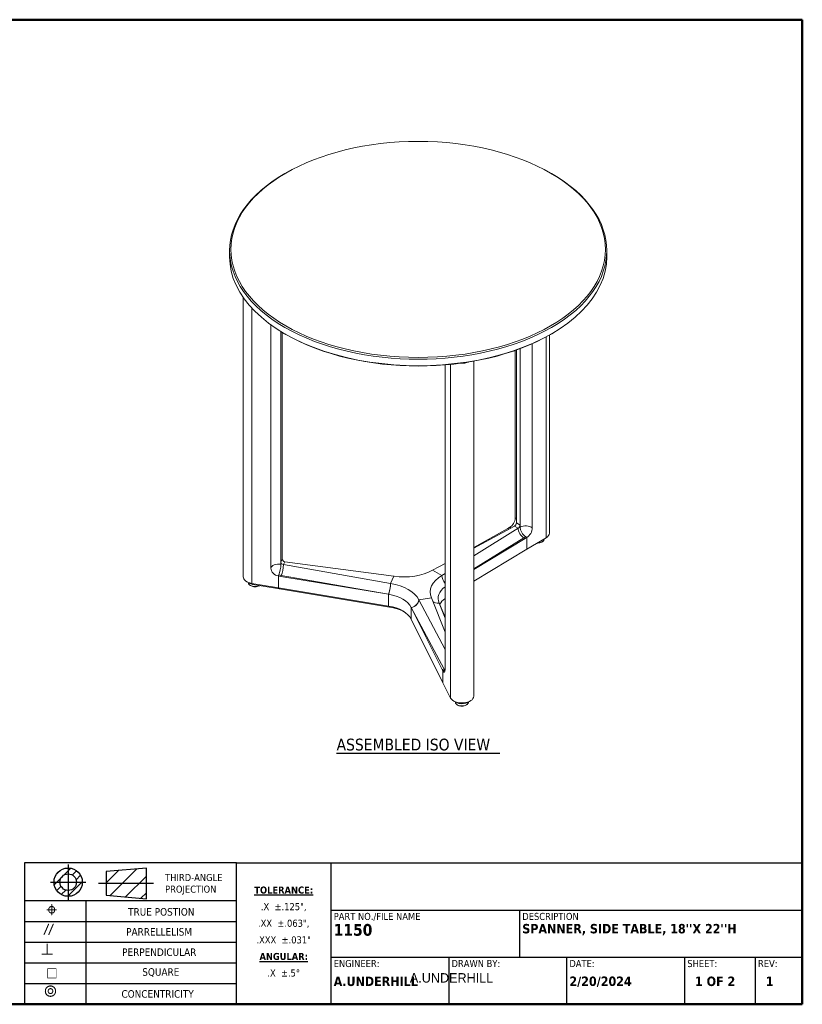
# Model space of a CAD drawing. Header units: inches. Extents: x 1.2 to 100.8, y 2.1 to 64.8.
# Tile 3 of 3: x 51 to 100.8, y 2.1 to 64.8. Entities that reach past the tile are written whole.
import ezdxf
from ezdxf.enums import TextEntityAlignment as Align

# ---------------------------------------------------------------- set-up
doc = ezdxf.new("R2018")
doc.units = ezdxf.units.IN
doc.header["$LTSCALE"] = 6
doc.header["$MEASUREMENT"] = 0
doc.linetypes.add('DASHED', pattern=[0.2067, 0.1654, -0.0413])
for name, color, linetype, lineweight in [('Border (ANSI)', 7, 'Continuous', 50), ('Hatch (ANSI)', 7, 'Continuous', 13), ('Symbol (ANSI)', 7, 'Continuous', 13), ('Title (ANSI)', 7, 'Continuous', 25), ('Visible (ANSI)', 7, 'Continuous', 13), ('Visible Narrow (ANSI)', 7, 'Continuous', 13)]:
    doc.layers.add(name, color=color, linetype=linetype, lineweight=lineweight)
doc.styles.add('Label Text (ANSI)', font='tahoma.ttf')
doc.styles.add('Note Text (ANSI)', font='tahoma.ttf')
doc.styles.add('Text Style53', font='tahomabd.ttf')
doc.styles.add('Text Style70', font='tahoma.ttf')

# ---------------------------------------------------------------- blocks, each defined once
blk = doc.blocks.new('Borders GILMORE BOARDER')
at = {"layer": 'Border (ANSI)'}
for p, q in [((0.2, 10.8), (16.8, 10.8)), ((0.2, 0.35), (0.2, 10.8)), ((16.8, 10.8), (16.8, 0.35)), ((16.8, 0.35), (0.2, 0.35))]:
    blk.add_line(p, q, dxfattribs=at)
blk = doc.blocks.new('Title Blocks 2020 CUMBERLAND VENDOR TITLE BLOCK')
at = {"layer": 'Hatch (ANSI)'}
h = blk.add_hatch(dxfattribs=at)
h.set_pattern_fill('ANSI31', color=256, scale=0.5, style=0)
edge = h.paths.add_edge_path(flags=0)
edge.add_arc((8.714, 1.757), 0.0875, 0, 360)
edge = h.paths.add_edge_path()
edge.add_arc((8.714, 1.757), 0.15, 0, 360)
h = blk.add_hatch(dxfattribs=at)
h.set_pattern_fill('ANSI31', color=256, style=0)
h.paths.add_polyline_path([(9.543, 1.581), (9.543, 1.906), (9.118, 1.869), (9.118, 1.619)])
at = {"layer": 'Title (ANSI)'}
for p, q in [((10.5, 1.961), (8.25, 1.961)), ((8.25, 1.961), (8.25, 0.461)), ((8.714, 1.944), (8.714, 1.569)), ((9.543, 1.906), (9.118, 1.869)), ((9.543, 1.581), (9.543, 1.906)), ((10.5, 1.961), (16.5, 1.961)), ((10.5, 0.461), (10.5, 1.961)), ((11.5, 1.961), (11.5, 0.461)), ((11.5, 1.961), (11.5, 0.461)), ((16.5, 0.461), (16.5, 1.961)), ((9.118, 1.869), (9.118, 1.619)), ((8.527, 1.757), (8.902, 1.757)), ((9.118, 1.619), (9.543, 1.581)), ((8.25, 1.561), (10.5, 1.561)), ((8.9, 1.561), (8.9, 0.461)), ((11.5, 1.461), (16.5, 1.461)), ((13.5, 1.461), (13.5, 0.961)), ((8.25, 1.341), (10.5, 1.341)), ((8.25, 1.121), (10.5, 1.121)), ((11.5, 0.961), (16.5, 0.961)), ((12.75, 0.961), (12.75, 0.461)), ((14, 0.961), (14, 0.461)), ((15.25, 0.961), (15.25, 0.461)), ((16, 0.961), (16, 0.461)), ((8.25, 0.901), (10.5, 0.901)), ((8.25, 0.681), (10.5, 0.681)), ((8.25, 0.461), (10.5, 0.461)), ((11.5, 0.461), (10.5, 0.461)), ((11.5, 0.461), (16.5, 0.461))]:
    blk.add_line(p, q, dxfattribs=at)
at = {"layer": 'Title (ANSI)', "linetype": 'DASHED', "ltscale": 0.935724}
blk.add_line((9.618, 1.744), (9.037, 1.744), dxfattribs=at)
at = {"layer": 'Title (ANSI)'}
for radius in [0.15, 0.0875]:
    blk.add_circle((8.714, 1.757), radius, dxfattribs=at)
for s, insert, char_height, attachment_point, line_spacing_factor, style in [('\\fTahoma|b0|i0;{\\H0.0750;THIRD-ANGLE\\P}\\fTahoma|b0|i0;{\\H0.0750;PROJECTION}', (9.742, 1.844), 0.075, 1, 0.987884, 'Note Text (ANSI)'), ('\\pxsm1.41;\\fTahoma|b1|i0;{\\H0.0750;\\LTOLERANCE:\\P}\\l\\fTahoma|b0|i0;{\\H0.0750;.X  ±.125",\\P}\\fTahoma|b0|i0;{\\H0.0750;.XX  ±.063",\\P}\\fTahoma|b0|i0;{\\H0.0750;.XXX  ±.031"\\P}\\fTahoma|b1|i0;{\\H0.0747;\\LANGULAR:\\P}\\l\\fTahoma|b0|i0;{\\H0.0747;.X  ±.5°}', (11, 1.711), 0.12, 2, 1.21801, 'Note Text (ANSI)'), ('\\pxsm1.41;\\fTahoma|b0|i0;{\\H0.0750;ENGINEER:\\P}\\fTahoma|b1|i0;{\\H0.1000;A.UNDERHILL}', (11.53, 0.931), 0.12, 1, 1.166952, 'Note Text (ANSI)'), ('\\pxsm1.41;\\fTahoma|b0|i0;{\\H0.0747;DATE:}\\fTahoma|b1|i0;{\\H0.0747;\\P}\\fTahoma|b1|i0;{\\H0.1000;2/20/2024}\\fTahoma|b1|i0;{\\H0.0747;\\P}\\fTahoma|b1|i0;{\\H0.0747;   \\P}\\fTahoma|b1|i0;{\\H0.0747;   \\P}', (14.03, 0.931), 0.12, 1, 1.091679, 'Note Text (ANSI)'), ('\\pxsm1.41;\\fTahoma|b0|i0;{\\H0.0750;SHEET:\\P}\\fTahoma|b1|i0;{\\H0.1000;  1 OF 2}', (15.28, 0.931), 0.18, 1, 1.046233, 'Label Text (ANSI)'), ('\\pxsm1.41;\\fTahoma|b0|i0;{\\H0.0750;REV:\\P}\\fTahoma|b1|i0;{\\H0.1000;  1}', (16.03, 0.931), 0.12, 1, 1.166952, 'Note Text (ANSI)')]:
    blk.add_mtext(s, dxfattribs=dict(at, insert=insert, char_height=char_height, attachment_point=attachment_point, line_spacing_factor=line_spacing_factor, style=style))
at = {"layer": 'Title (ANSI)', "insert": (8.477, 1.532), "char_height": 0.12, "width": 0.59545, "attachment_point": 1, "style": 'Note Text (ANSI)'}
blk.add_mtext('\\fAIGDT|b0|i0;{\\H0.1200;j}', dxfattribs=at)
at = {"layer": 'Title (ANSI)', "attachment_point": 1, "style": 'Note Text (ANSI)'}
for s, insert, char_height in [('\\fTahoma|b0|i0;{\\H0.0800;TRUE POSTION}', (9.35, 1.482), 0.08), ('\\fAIGDT|b0|i0;{\\H0.1200;f}', (8.446, 1.323), 0.12), ('\\fTahoma|b0|i0;{\\H0.0800;PARRELLELISM}', (9.329, 1.27), 0.08), ('\\fAIGDT|b0|i0;{\\H0.1200;b}', (8.426, 1.107), 0.12), ('\\fTahoma|b0|i0;{\\H0.0800;PERPENDICULAR }', (9.286, 1.054), 0.08), ('\\fTahoma|b0|i0;{\\H0.0800;SQUARE}', (9.5, 0.844), 0.08), ('\\fTahoma|b0|i0;{\\H0.0750;DRAWN BY:}', (12.78, 0.931), 0.075), ('\\fAIGDT|b0|i0;{\\H0.1200;o}', (8.493, 0.857), 0.12), ('\\fAIGDT|b0|i0;{\\H0.1200;r}', (8.459, 0.667), 0.12), ('\\fTahoma|b0|i0;{\\H0.0800;CONCENTRICITY}', (9.279, 0.611), 0.08)]:
    blk.add_mtext(s, dxfattribs=dict(at, insert=insert, char_height=char_height))
at = {"layer": 'Title (ANSI)', "color": 1, "true_color": 0xff0000, "insert": (0.5, 1.437), "char_height": 0.08, "attachment_point": 1, "line_spacing_factor": 0.987884, "style": 'Note Text (ANSI)'}
blk.add_mtext("\\fTahoma|b0|i0;{\\H0.0800;THIS DRAWING IS THE CONFIDENTIAL AND PRORIETARY INFORMATION OF CUMBERLAND CORPORATION, AND OR IT'S OPERATING COMPANIES.\\P}\\fTahoma|b0|i0;{\\H0.0800;IT IS SUBMITTED TO RETURN UPON REQUEST AND UPON THE ESPRESSED CONDITION THAT THE INFORMATION CONTAINED HEREIN\\P}\\fTahoma|b0|i0;{\\H0.0800;WILL BE HELD IN CONFIDENCE AND WILL BE USED SOLEY FOR THE BENEFIT OF THE OWNERS. CUSTOMERS RESPONSIBLE FOR VERIFYING\\P}\\fTahoma|b0|i0;{\\H0.0800;ALL ENTERWAYS, STAIRWELLS, ELEVATOR SHAFTS, ETC. FOR CLEARANCE, DELIVERY AND ISTALLATION. LEAD TIME BEGINS WHEN ORIGINATOR\\P}\\fTahoma|b0|i0;{\\H0.0800;RECEIVES FINAL PRINT APPROVAL DRAWING; CHANGES MADE POST APPROVEL AFFECT LEAD TIME START DATE}", dxfattribs=at)
at = {"layer": 'Title (ANSI)', "char_height": 0.18, "attachment_point": 1, "style": 'Label Text (ANSI)'}
for s, insert, width, line_spacing_factor in [('\\pxsm0.94;\\fTahoma|b0|i0;{\\H0.0750;PART NO./FILE NAME\\P}\\fTahoma|b1|i0;{\\H0.1250;1150}\\fTahoma|b0|i0;{\\H0.0750;\\P}\\fTahoma|b0|i0;{\\H0.0750;    \\P}', (11.53, 1.431), 1.95799, 0.726385), ("\\pxsm0.94;\\fTahoma|b0|i0;{\\H0.0750;DESCRIPTION\\P}\\fTahoma|b1|i0;{\\H0.1000;SPANNER, SIDE TABLE, 18''X 22''H}\\fTahoma|b1|i0;{\\H0.0747;\\P}\\fTahoma|b0|i0;{\\H0.0750;\\P}", (13.53, 1.431), 2.94996, 0.745171)]:
    blk.add_mtext(s, dxfattribs=dict(at, insert=insert, width=width, line_spacing_factor=line_spacing_factor))
at = {"layer": 'Title (ANSI)', "style": 'Text Style53'}
blk.add_attdef('<DRAWN_BY:>', text='', height=0.1, dxfattribs=at).set_placement((12.78, 0.741), align=Align.MIDDLE_CENTER)

msp = doc.modelspace()

# ---------------------------------------------------------------- linework, layer by layer
at = {"layer": 'Symbol (ANSI)', "lineweight": 30}
msp.add_line((71.16734, 18.09882), (81.54943, 18.09882), dxfattribs=at)
at = {"layer": 'Visible (ANSI)'}
for p, q in [((67.93203, 55.03565), (67.8731, 55.00163)), ((84.78474, 55.03565), (84.84367, 55.00163)), ((64.35838, 49.6944), (64.35838, 50.10265)), ((88.35838, 49.6944), (88.35838, 50.10265)), ((65.22146, 29.3239), (65.22146, 47.11442)), ((66.98279, 29.86388), (66.98279, 45.37012)), ((67.62192, 44.94487), (67.62192, 30.26174)), ((67.70819, 30.44763), (67.70819, 44.89253)), ((67.93203, 44.7614), (67.8731, 44.79542)), ((84.71214, 32.10707), (84.71214, 44.71985)), ((84.78474, 44.7614), (84.84367, 44.79542)), ((83.6204, 44.17139), (83.6204, 32.43773)), ((82.5314, 33.06647), (82.5314, 43.74133)), ((82.60449, 43.7671), (82.60449, 32.7521)), ((82.8402, 32.61602), (82.8402, 43.85306)), ((78.07336, 42.78449), (78.07336, 23.46074)), ((79.89155, 21.72015), (79.89155, 43.05563)), ((82.8402, 32.61602), (82.60449, 32.7521)), ((82.48664, 32.54798), (79.89155, 31.15133)), ((79.89155, 30.65861), (82.72235, 32.41189)), ((79.89155, 31.18977), (82.05989, 32.39492)), ((83.16434, 31.75726), (79.89155, 29.79441)), ((83.27247, 31.83932), (83.27247, 31.07366)), ((83.27247, 31.82206), (83.27247, 31.07366)), ((84.50084, 31.80579), (83.27247, 31.07366)), ((84.37881, 31.73306), (84.37881, 31.73284)), ((83.27247, 31.07366), (79.89155, 29.04596)), ((67.70819, 30.44763), (67.62192, 30.26174)), ((67.7829, 30.10075), (74.59688, 28.8972)), ((74.81256, 29.36193), (67.86918, 30.28665)), ((78.07336, 30.1728), (77.27432, 29.74277)), ((77.70738, 29.97583), (78.07336, 30.17924)), ((77.27432, 29.74277), (77.86358, 29.40256)), ((77.86358, 29.40256), (77.27432, 29.74277)), ((77.86358, 29.40256), (78.07336, 29.53249)), ((65.61791, 28.91565), (65.44113, 29.01771)), ((65.5548, 28.95209), (65.5548, 28.94967)), ((67.46369, 28.62803), (65.76584, 28.90748)), ((65.83438, 28.84216), (67.5284, 28.56334)), ((67.46369, 28.62803), (67.46369, 29.3937)), ((67.46369, 28.62803), (67.46369, 29.37643)), ((74.46747, 28.21011), (67.6135, 29.35154)), ((74.59688, 28.8972), (74.81256, 29.36193)), ((74.81256, 29.36193), (74.59688, 28.8972)), ((74.82055, 29.36069), (74.81256, 29.36193)), ((77.85773, 29.39918), (77.86358, 29.40256)), ((74.46747, 27.46166), (67.46369, 28.62803)), ((67.46369, 28.62803), (67.52841, 28.56335)), ((67.5284, 28.56334), (67.46369, 28.62803)), ((67.52841, 28.56335), (67.5284, 28.56334)), ((67.52841, 28.56335), (74.53217, 27.39698)), ((74.46747, 28.21011), (74.46747, 27.46166)), ((74.46747, 28.21011), (74.46747, 27.46166)), ((76.39687, 27.86135), (76.39901, 27.85674)), ((77.20395, 27.98126), (76.39901, 27.85674)), ((76.39901, 27.85674), (77.20395, 27.98126)), ((76.39901, 27.85674), (78.07336, 24.69694)), ((78.07336, 25.80522), (77.20395, 27.98126)), ((77.68691, 27.64773), (78.07336, 26.74683)), ((75.91605, 27.37377), (75.91605, 26.62532)), ((77.89305, 23.41663), (75.91605, 27.37377)), ((75.91605, 26.62532), (75.91605, 27.37377)), ((77.93627, 22.58168), (75.91605, 26.62532)), ((77.93627, 23.34735), (77.93627, 22.58168)), ((77.93627, 23.33009), (77.93627, 22.58168)), ((78.42029, 21.60143), (77.93627, 22.58168)), ((78.788, 21.3119), (78.61122, 21.41396)), ((78.72489, 21.34834), (78.72489, 21.34592)), ((79.49511, 21.3119), (79.67188, 21.41396)), ((79.55822, 21.34834), (79.55822, 21.34592))]:
    msp.add_line(p, q, dxfattribs=at)
msp.add_ellipse((76.35838, 50.17069), major_axis=(-11.91667, 0), ratio=0.57735027, dxfattribs=at)
for centre, major_axis, ratio, start_param, end_param in [((76.35838, 50.10265), (-12, 0), 0.57735027, 5.49778714, 10.21017612), ((76.35838, 49.6944), (12, 0), 0.57735027, 3.14159265, 6.28318531), ((76.35838, 49.62636), (11.91667, 0), 0.57735027, 3.92699082, 5.49778714), ((77.93627, 43.06214), (0.08121, -0.49342), 0.2238486, 0.93678334, 1.0164306), ((79.14155, 43.35731), (0.75, 0), 0.57735027, 4.61339713, 5.3132101), ((82.17222, 32.86559), (0.25602, 0.42955), 0.58646476, 3.97652757, 5.50587182), ((82.48664, 32.68406), (-0.08333, -0.14434), 0.57735027, 0.78539816, 2.35619449), ((82.72235, 32.54798), (0.08333, 0.14434), 0.57735027, 3.92699082, 5.49778714), ((83.08188, 32.21147), (-0.25637, 0.42913), 0.58739561, 0.77694423, 2.34774056), ((83.27247, 32.23036), (-0.24409, -0.43645), 0.56808956, 0.77756676, 2.34836308), ((83.96214, 32.10707), (0.75, 0), 0.57735027, 5.51370121, 6.28318531), ((67.7829, 30.23684), (-0.15118, 0.07016), 0.78867513, 0.35087941, 1.92167574), ((67.6451, 29.8234), (0.08163, 0.49321), 0.22509849, 3.77558435, 5.34638067), ((67.86918, 30.42273), (-0.15118, 0.07016), 0.78867513, 0.35087941, 1.92167574), ((67.46369, 29.78473), (-0.44838, 0.2214), 0.78521237, 0.36987308, 1.94066941), ((75.45413, 30.82215), (-2.60933, 0), 0.57735027, 1.32554096, 2.34282056), ((76.92077, 29.94689), (0.25, -0.43301), 0.57735027, 0.78528898, 0.78539816), ((65.97146, 29.3239), (-0.75, 0), 0.57735027, 0, 1.29308287), ((65.97146, 29.11978), (0.5, 0), 0.57735027, 3.92699082, 4.43467553), ((74.46747, 28.61836), (-0.07644, -0.49412), 0.21132487, 0.63191431, 2.20271064), ((73.8879, 27.44741), (2.60933, 0), 0.57735027, 0.27834341, 1.29562301), ((79.73313, 28.35167), (-2.60933, 0), 0.57735027, 5.51433116, 6.53161077), ((78.21713, 29.19844), (0.25, -0.43301), 0.57735027, 3.92699082, 5.07900807), ((78.21713, 29.19844), (-0.25, 0.43301), 0.57735027, 0.78539816, 1.93741542), ((79.73313, 27.94342), (-2.10933, 0), 0.57735027, 5.61810502, 6.52844068), ((73.8879, 27.03916), (2.10933, 0), 0.57735027, 0.27834341, 1.29245292), ((75.91605, 27.78202), (0.45354, 0.21049), 0.78867513, 4.36150957, 5.9323059), ((75.91605, 27.78202), (0.45354, 0.21049), 0.78867513, 4.36150957, 5.9323059), ((76.16176, 27.4834), (0.23161, 0.10749), 0.78867513, 0.42243151, 0.4226487), ((77.68691, 28.05597), (-0.45354, -0.21049), 0.78867513, 0.26502308, 1.21991692), ((79.73313, 27.19496), (-2.10933, 0), 0.57735027, 5.61810502, 5.97544044), ((73.8879, 26.2907), (2.10933, 0), 0.57735027, 0.27834341, 1.29245292), ((73.8879, 26.08658), (2.35933, 0), 0.57735027, 0.83989054, 1.2942061), ((77.93627, 23.73839), (0.08121, -0.49342), 0.2238486, 5.64917232, 7.21996864), ((78.00324, 23.84313), (0.44746, 0.22267), 0.7851128, 4.33992992, 4.48634297), ((79.14155, 21.72015), (0.75, 0), 0.57735027, 3.41930611, 6.28318531), ((79.14155, 21.51602), (0.5, 0), 0.57735027, 3.92699082, 5.49778714)]:
    msp.add_ellipse(centre, major_axis=major_axis, ratio=ratio, start_param=start_param, end_param=end_param, dxfattribs=at)
for points, knots in [([(82.8402, 32.61602), (82.8402, 32.57688), (82.8402, 32.55214), (82.84185, 32.49545), (82.84407, 32.46406), (82.8543, 32.39273), (82.86264, 32.35479), (82.89296, 32.25549), (82.9192, 32.19545), (82.98508, 32.08265), (83.02353, 32.0313), (83.10644, 31.94492), (83.14977, 31.9102), (83.19353, 31.88492)], [0, 0, 0, 0, 0.27391781, 0.27391781, 0.64180982, 0.64180982, 1.05099459, 1.05099459, 1.68727331, 1.68727331, 2.30863621, 2.30863621, 2.90488967, 2.90488967, 2.90488967, 2.90488967]), ([(82.17222, 32.47456), (82.18283, 32.46843), (82.19344, 32.46231), (82.21975, 32.44713), (82.23546, 32.43807), (82.25116, 32.429)], [0.04116724, 0.04116724, 0.04116724, 0.04116724, 0.126921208, 0.126921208, 0.253843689, 0.253843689, 0.253843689, 0.253843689]), ([(83.19353, 31.88492), (83.20924, 31.87585), (83.22494, 31.86678), (83.25125, 31.85158), (83.26186, 31.84545), (83.27247, 31.83932)], [0, 0, 0, 0, 0.126921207, 0.126921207, 0.212676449, 0.212676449, 0.212676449, 0.212676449]), ([(84.37881, 31.73284), (84.37881, 31.70693), (84.37262, 31.68112), (84.34882, 31.63134), (84.33044, 31.60768), (84.28207, 31.56333), (84.2509, 31.54326), (84.1797, 31.50997), (84.13942, 31.49697), (84.05465, 31.47946), (84.0102, 31.47491), (83.959, 31.47464), (83.9523, 31.47471), (83.94562, 31.47487)], [5.49778714, 5.49778714, 5.49778714, 5.49778714, 5.76710728, 5.76710728, 6.05969483, 6.05969483, 6.38790878, 6.38790878, 6.72503039, 6.72503039, 7.05969155, 7.05969155, 7.10999866, 7.10999866, 7.10999866, 7.10999866]), ([(67.49259, 29.45598), (67.5089, 29.49114), (67.52504, 29.53599), (67.55529, 29.64032), (67.56907, 29.69875), (67.59244, 29.82152), (67.60175, 29.88427), (67.61307, 29.98845), (67.61634, 30.02929), (67.62033, 30.10423), (67.62122, 30.1365), (67.62192, 30.19515), (67.62192, 30.22101), (67.62192, 30.26174)], [0, 0, 0, 0, 0.36016278, 0.36016278, 0.72187174, 0.72187174, 1.08295964, 1.08295964, 1.33153792, 1.33153792, 1.55142896, 1.55142896, 1.72238197, 1.72238197, 1.72238197, 1.72238197]), ([(66.27301, 28.76997), (66.25808, 28.76037), (66.24206, 28.7516), (66.18903, 28.7268), (66.14875, 28.7138), (66.06397, 28.69629), (66.01953, 28.69174), (65.93068, 28.69128), (65.88631, 28.69534), (65.80155, 28.7118), (65.7612, 28.72421), (65.68827, 28.75681), (65.65573, 28.77704), (65.60293, 28.8241), (65.58234, 28.85087), (65.55993, 28.90246), (65.5548, 28.92603), (65.5548, 28.94967)], [6.2294954, 6.2294954, 6.2294954, 6.2294954, 6.38790878, 6.38790878, 6.72503039, 6.72503039, 7.05969155, 7.05969155, 7.39294534, 7.39294534, 7.72746148, 7.72746148, 8.06452788, 8.06452788, 8.39366473, 8.39366473, 8.6393798, 8.6393798, 8.6393798, 8.6393798]), ([(67.46369, 29.3937), (67.46757, 29.40207), (67.47146, 29.41044), (67.48109, 29.4312), (67.48684, 29.44359), (67.49259, 29.45598)], [0.04116724, 0.04116724, 0.04116724, 0.04116724, 0.126921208, 0.126921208, 0.253843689, 0.253843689, 0.253843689, 0.253843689]), ([(74.46747, 28.21011), (74.47546, 28.22732), (74.48418, 28.2486), (74.50126, 28.29613), (74.50962, 28.32238), (74.52438, 28.37345), (74.53214, 28.40299), (74.54662, 28.46472), (74.55334, 28.49691), (74.56463, 28.55687), (74.57024, 28.59017), (74.57992, 28.65669), (74.58399, 28.68992), (74.5901, 28.74964), (74.59271, 28.78163), (74.5961, 28.84283), (74.59689, 28.87204), (74.59688, 28.8972)], [-1.41069732, -1.41069732, -1.41069732, -1.41069732, -1.23434092, -1.23434092, -1.05798452, -1.05798452, -0.881643, -0.881643, -0.70530148, -0.70530148, -0.52897207, -0.52897207, -0.35264266, -0.35264266, -0.17632133, -0.17632133, -0.00000367, -0.00000367, -0.00000367, -0.00000367]), ([(78.0441, 23.36406), (78.02265, 23.36074), (78.0012, 23.35741), (77.96525, 23.35184), (77.95076, 23.3496), (77.93627, 23.34735)], [0, 0, 0, 0, 0.126921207, 0.126921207, 0.212676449, 0.212676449, 0.212676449, 0.212676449]), ([(77.93627, 23.33009), (77.96512, 23.32899), (77.99728, 23.33027), (78.04156, 23.33602), (78.0536, 23.33799), (78.06548, 23.34028)], [-1.632037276, -1.632037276, -1.632037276, -1.632037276, -1.45694322, -1.45694322, -1.391678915, -1.391678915, -1.391678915, -1.391678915]), ([(79.55822, 21.34592), (79.55822, 21.32), (79.55203, 21.29419), (79.52823, 21.24442), (79.50985, 21.22076), (79.46148, 21.1764), (79.43032, 21.15634), (79.35912, 21.12305), (79.31883, 21.11004), (79.23406, 21.09254), (79.18962, 21.08798), (79.10077, 21.08753), (79.0564, 21.09159), (78.97164, 21.10804), (78.93129, 21.12045), (78.85836, 21.15306), (78.82582, 21.17329), (78.77302, 21.22034), (78.75243, 21.24712), (78.73002, 21.2987), (78.72489, 21.32227), (78.72489, 21.34592)], [5.65277421, 5.65277421, 5.65277421, 5.65277421, 5.92209434, 5.92209434, 6.21468189, 6.21468189, 6.54289584, 6.54289584, 6.88001745, 6.88001745, 7.21467862, 7.21467862, 7.5479324, 7.5479324, 7.88244854, 7.88244854, 8.21951494, 8.21951494, 8.54865179, 8.54865179, 8.79436686, 8.79436686, 8.79436686, 8.79436686])]:
    msp.add_open_spline(points, degree=3, knots=knots, dxfattribs=at)
for points in [[(82.05989, 32.39492), (82.09782, 32.41669), (82.13553, 32.44343), (82.17222, 32.47456)], [(82.25116, 32.429), (82.25351, 32.42765), (82.25585, 32.42632), (82.25819, 32.42503)], [(83.27247, 31.83932), (83.23716, 31.80741), (83.20086, 31.77985), (83.16434, 31.75726)], [(67.6135, 29.35154), (67.56291, 29.36066), (67.51262, 29.37481), (67.46369, 29.3937)], [(77.93627, 23.34735), (77.92215, 23.36487), (77.90765, 23.38812), (77.89305, 23.41663)], [(78.06911, 23.3685), (78.06079, 23.36683), (78.05245, 23.36535), (78.0441, 23.36406)]]:
    msp.add_open_spline(points, degree=3, dxfattribs=at)
msp.add_rational_spline([(74.46747, 27.46166), (74.49802, 27.43112), (74.53218, 27.39697)], [1.03088244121, 1.01691684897, 1], degree=2, dxfattribs=at)
at = {"layer": 'Visible Narrow (ANSI)'}
for p, q in [((65.76584, 28.90748), (65.76584, 46.43874)), ((84.50084, 31.80579), (84.50084, 44.60284)), ((78.42029, 21.60143), (78.42029, 42.85004)), ((82.05989, 32.39492), (82.12732, 32.35459)), ((82.48664, 32.54798), (82.72235, 32.41189)), ((79.89155, 29.82726), (83.08188, 31.80323)), ((83.16434, 31.75726), (83.08188, 31.80323)), ((67.7829, 30.10075), (67.86918, 30.28665)), ((65.76584, 28.90748), (65.83438, 28.84216)), ((67.6135, 29.35154), (67.6451, 29.41515)), ((74.46747, 28.21011), (67.6451, 29.41515)), ((77.68691, 27.64773), (78.07336, 26.68049)), ((75.91605, 27.37377), (78.00324, 23.43488)), ((77.89305, 23.41663), (78.00324, 23.43488))]:
    msp.add_line(p, q, dxfattribs=at)
for centre, major_axis, ratio, start_param, end_param in [((82.25868, 32.82451), (0.5, 0), 0.57735027, 0.8070559, 0.99389117), ((83.20132, 32.28028), (-0.5, 0), 0.57735027, 3.71849781, 5.51056745), ((83.96214, 31.73284), (0.41667, 0), 0.57735027, 4.74331825, 6.28318531), ((67.48208, 29.8485), (-0.5, 0), 0.57735027, 4.43134046, 6.22987893), ((65.97146, 28.94967), (-0.41667, 0), 0.57735027, 0, 2.31704448), ((78.21713, 29.19844), (-0.25623, 0.42936), 0.58682252, 0.77698816, 1.93617879), ((75.91605, 27.78202), (0.44811, 0.2218), 0.7850712, 4.34177139, 5.91256772), ((79.14155, 21.34592), (0.41667, 0), 0.57735027, 3.14159265, 6.28318531)]:
    msp.add_ellipse(centre, major_axis=major_axis, ratio=ratio, start_param=start_param, end_param=end_param, dxfattribs=at)
for points in [[(82.22558, 32.40748), (82.23416, 32.41441), (82.24269, 32.42159), (82.25116, 32.429)], [(83.08188, 31.80323), (83.11955, 31.82554), (83.15714, 31.85306), (83.19353, 31.88492)], [(67.6451, 29.41515), (67.59365, 29.42368), (67.5423, 29.43744), (67.49259, 29.45598)], [(78.00324, 23.43488), (78.01702, 23.40575), (78.03078, 23.38191), (78.0441, 23.36406)]]:
    msp.add_open_spline(points, degree=3, dxfattribs=at)

# ---------------------------------------------------------------- block references
at = {"xscale": 6, "yscale": 6, "zscale": 6}
msp.add_blockref('Borders GILMORE BOARDER', (0, 0), dxfattribs=at)
ref = msp.add_blockref('Title Blocks 2020 CUMBERLAND VENDOR TITLE BLOCK', (1.8, -0.66415), dxfattribs=dict(xscale=6, yscale=6, zscale=6))
lines = msp.add_mtext('A.UNDERHILL', dxfattribs={"layer": 'Title (ANSI)', "insert": (78.48, 3.78), "char_height": 0.6, "attachment_point": 5, "style": 'Text Style53'})
ref.add_attrib('<DRAWN_BY:>', '', (78.48, 3.78)).embed_mtext(lines)

# ---------------------------------------------------------------- texts
at = {"layer": 'Symbol (ANSI)', "insert": (71.16254, 18.25177), "char_height": 0.75, "attachment_point": 7, "style": 'Text Style70'}
msp.add_mtext('ASSEMBLED ISO VIEW', dxfattribs=at)

doc.saveas('drawing.dxf')
